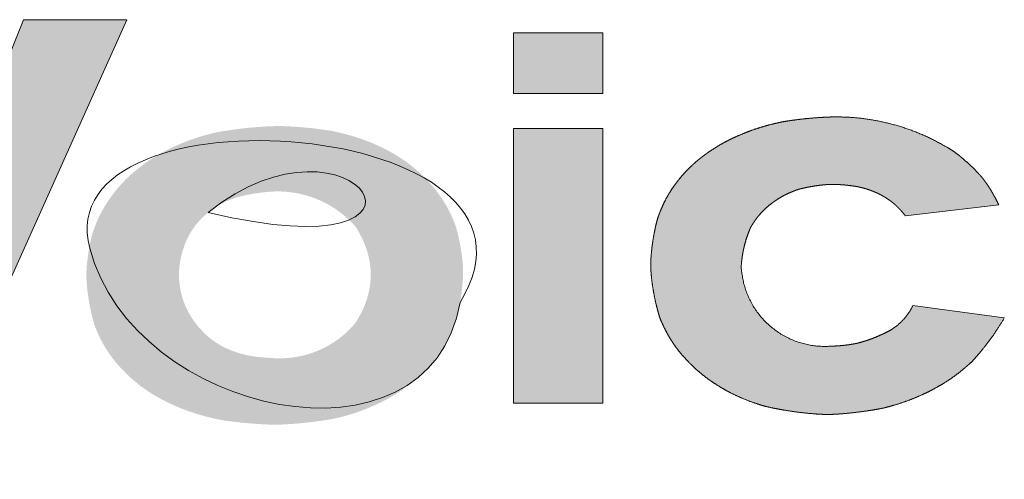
# Model space of a CAD drawing. Header units: millimetres. Extents: x 0 to 594, y 0 to 420.
# Tile 17 of 48: x 468.25 to 473.74, y 23.38 to 25.94. Entities that reach past the tile are written whole.
import ezdxf

# ---------------------------------------------------------------- set-up
doc = ezdxf.new("R2010")
doc.units = ezdxf.units.MM

# ---------------------------------------------------------------- blocks, each defined once
blk = doc.blocks.new('EV Logo')
at = {"linetype": 'Continuous'}
for points in [[(22.1504, 2.1379), (22.7904, 2.1379), (23.7502, 4.2758), (23.1747, 4.2758), (22.5296, 2.6707), (21.8938, 4.2758), (21.3035, 4.2758)], [(25.9066, 3.864), (26.4036, 3.864), (26.4036, 4.2028), (25.9066, 4.2028)], [(26.4036, 3.67), (25.9066, 3.67), (25.9066, 2.1379), (26.4036, 2.1379)]]:
    blk.add_hatch(color=7, dxfattribs=at).paths.add_polyline_path(points, flags=0)
h = blk.add_hatch(color=7, dxfattribs=at)
edge = h.paths.add_edge_path(flags=0)
edge.add_spline(control_points=[(28.1321, 2.6829), (28.1098, 2.6364), (28.0771, 2.5964), (28.036, 2.5652), (28.0314, 2.5618), (28.0222, 2.5552), (28.008, 2.5455), (27.9844, 2.5331), (27.9654, 2.524), (27.9513, 2.5178), (27.9233, 2.5052), (27.8945, 2.4942), (27.8653, 2.4848), (27.8565, 2.482), (27.839, 2.4766), (27.8121, 2.47), (27.7939, 2.4669), (27.7849, 2.4655), (27.7606, 2.4618), (27.7363, 2.4592), (27.7118, 2.4576), (27.7036, 2.4571), (27.6873, 2.4562), (27.6627, 2.455), (27.6463, 2.4546), (27.6381, 2.4547), (27.3943, 2.4558), (27.2113, 2.6169), (27.1794, 2.8586), (27.1786, 2.8643), (27.1773, 2.8756), (27.1742, 2.8928), (27.1754, 2.9098), (27.177, 2.9268), (27.179, 2.9438), (27.1806, 2.955), (27.1815, 2.9606), (27.1868, 2.9943), (27.1948, 3.0274), (27.2053, 3.0599), (27.2071, 3.0653), (27.2107, 3.076), (27.2166, 3.092), (27.2228, 3.1078), (27.2295, 3.1232), (27.2392, 3.1371), (27.2453, 3.1465), (27.2484, 3.1511), (27.2671, 3.1789), (27.2891, 3.2042), (27.314, 3.2267), (27.3216, 3.2336), (27.3372, 3.2467), (27.362, 3.2648), (27.3791, 3.276), (27.3878, 3.2813), (27.4115, 3.2959), (27.4364, 3.3082), (27.4623, 3.3184), (27.4666, 3.3201), (27.4752, 3.3234), (27.4882, 3.3285), (27.5118, 3.3346), (27.5311, 3.339), (27.5459, 3.342), (27.5756, 3.3479), (27.6055, 3.3523), (27.6357, 3.3552), (27.6443, 3.356), (27.6617, 3.3574), (27.6879, 3.3583), (27.7052, 3.3575), (27.7139, 3.3571), (27.7359, 3.3559), (27.7578, 3.354), (27.7797, 3.3513), (27.7906, 3.35), (27.8044, 3.3481), (27.8211, 3.3455), (27.8297, 3.3435), (27.8355, 3.3422), (27.8384, 3.3416), (27.8556, 3.3376), (27.8726, 3.3326), (27.8893, 3.3268), (27.8944, 3.325), (27.9044, 3.3214), (27.9193, 3.3154), (27.929, 3.311), (27.9339, 3.3088), (27.9469, 3.3027), (27.9596, 3.296), (27.9719, 3.2887), (27.9759, 3.2863), (27.9838, 3.2815), (27.9954, 3.2738), (28.0029, 3.2685), (28.0066, 3.2657), (28.0174, 3.2578), (28.0277, 3.2492), (28.0376, 3.2402), (28.0392, 3.2387), (28.0425, 3.2356), (28.0473, 3.231), (28.0538, 3.2243), (28.0585, 3.2192), (28.0618, 3.2156), (28.0715, 3.2049), (28.0808, 3.1939), (28.0898, 3.1825)], knot_values=[0, 0, 0, 0, 0.06208, 0.06208, 0.06208, 0.069036, 0.075992, 0.082948, 0.10177, 0.10177, 0.10177, 0.139402, 0.139402, 0.139402, 0.150661, 0.161919, 0.173177, 0.173177, 0.173177, 0.203181, 0.203181, 0.203181, 0.213218, 0.223255, 0.233292, 0.233292, 0.233292, 0.482906, 0.482906, 0.482906, 0.489905, 0.496904, 0.503902, 0.510856, 0.517811, 0.524765, 0.524765, 0.524765, 0.566458, 0.566458, 0.566458, 0.573412, 0.580367, 0.587321, 0.59415, 0.600979, 0.607808, 0.607808, 0.607808, 0.648708, 0.648708, 0.648708, 0.661197, 0.673686, 0.686175, 0.686175, 0.686175, 0.720161, 0.720161, 0.720161, 0.725831, 0.731501, 0.737171, 0.755702, 0.755702, 0.755702, 0.792752, 0.792752, 0.792752, 0.803406, 0.81406, 0.824715, 0.824715, 0.824715, 0.851665, 0.851665, 0.851665, 0.865142, 0.868754, 0.872367, 0.875979, 0.875979, 0.875979, 0.897645, 0.897645, 0.897645, 0.904185, 0.910725, 0.917265, 0.917265, 0.917265, 0.934839, 0.934839, 0.934839, 0.9405, 0.946161, 0.951822, 0.951822, 0.951822, 0.968213, 0.968213, 0.968213, 0.970946, 0.973679, 0.976411, 0.982309, 0.982309, 0.982309, 1, 1, 1, 1], weights=[1, 0.981261, 0.981261, 1, 1, 1, 1, 1, 1, 1, 0.999042, 0.999042, 1, 1, 1, 1, 1, 1, 0.999394, 0.999394, 1, 1, 1, 1, 1, 1, 0.83569, 0.83569, 1, 1, 1, 1, 1, 1, 1, 1, 1, 0.997971, 0.997971, 1, 1, 1, 1, 1, 1, 1, 1, 1, 0.995074, 0.995074, 1, 1, 1, 1, 1, 1, 0.997454, 0.997454, 1, 1, 1, 1, 1, 1, 1, 0.999127, 0.999127, 1, 1, 1, 1, 1, 1, 0.999647, 0.999647, 1, 1, 1, 1, 1, 1, 1, 0.999032, 0.999032, 1, 1, 1, 1, 1, 1, 0.999202, 0.999202, 1, 1, 1, 1, 1, 1, 0.999047, 0.999047, 1, 1, 1, 1, 1, 1, 1, 0.999637, 0.999637, 1], degree=3, periodic=0)
edge.add_line((28.0898, 3.1825), (28.6107, 3.243))
edge.add_spline(control_points=[(28.6107, 3.243), (28.6012, 3.2621), (28.5913, 3.2811), (28.581, 3.2997), (28.5775, 3.306), (28.5726, 3.3146), (28.5663, 3.3256), (28.5619, 3.3327), (28.5589, 3.3374), (28.5574, 3.3397), (28.5485, 3.3538), (28.5389, 3.3676), (28.5288, 3.3809), (28.5271, 3.3831), (28.5237, 3.3875), (28.5188, 3.3943), (28.5096, 3.4047), (28.5021, 3.4129), (28.4964, 3.4191), (28.467, 3.4506), (28.4357, 3.4802), (28.4027, 3.5078), (28.3939, 3.5152), (28.3762, 3.5295), (28.348, 3.5492), (28.3285, 3.561), (28.3186, 3.5668), (28.1431, 3.6699), (27.9477, 3.7266), (27.7442, 3.7332), (27.7372, 3.7335), (27.7231, 3.7338), (27.702, 3.7342), (27.6669, 3.7334), (27.6388, 3.7321), (27.6178, 3.7308), (27.5757, 3.7282), (27.5337, 3.7244), (27.4918, 3.7192), (27.4709, 3.7166), (27.4427, 3.7127), (27.4073, 3.7071), (27.3856, 3.7023), (27.3711, 3.6991), (27.3639, 3.6974), (27.3207, 3.6874), (27.2781, 3.6749), (27.2363, 3.66), (27.2224, 3.6551), (27.1947, 3.6446), (27.1537, 3.6275), (27.1269, 3.615), (27.1136, 3.6085), (27.0738, 3.5888), (27.0354, 3.5664), (26.9987, 3.5414), (26.9925, 3.5372), (26.9804, 3.5287), (26.9625, 3.5156), (26.9461, 3.503), (26.9313, 3.4911), (26.9181, 3.4796), (26.9094, 3.4718), (26.9052, 3.4678), (26.8794, 3.4442), (26.8554, 3.4187), (26.8331, 3.3917), (26.8256, 3.3825), (26.8108, 3.3637), (26.79, 3.3344), (26.7772, 3.3142), (26.7711, 3.304), (26.7523, 3.2724), (26.7361, 3.2394), (26.7227, 3.2051), (26.7205, 3.1994), (26.7162, 3.1879), (26.7095, 3.1707), (26.7011, 3.1388), (26.6952, 3.1126), (26.6912, 3.0922), (26.6832, 3.0515), (26.6773, 3.0104), (26.6736, 2.969), (26.6723, 2.9543), (26.6702, 2.9249), (26.671, 2.8804), (26.6736, 2.8511), (26.6752, 2.8364), (26.6803, 2.7896), (26.6882, 2.7431), (26.6988, 2.6972), (26.7006, 2.6895), (26.7043, 2.6743), (26.7103, 2.6515), (26.7165, 2.6294), (26.723, 2.6081), (26.7323, 2.5885), (26.7382, 2.5753), (26.7412, 2.5688), (26.7594, 2.5294), (26.7811, 2.492), (26.8063, 2.4567), (26.8146, 2.445), (26.832, 2.4222), (26.8602, 2.3895), (26.8801, 2.3688), (26.8902, 2.3586), (26.9206, 2.3283), (26.9532, 2.3004), (26.9878, 2.2749), (26.9881, 2.2747), (26.9884, 2.2745), (27.0014, 2.265), (27.0274, 2.2471), (27.0678, 2.2221), (27.0954, 2.2067), (27.1094, 2.1994), (27.156, 2.175), (27.2044, 2.1543), (27.2544, 2.1377), (27.2627, 2.1349), (27.2794, 2.1296), (27.3045, 2.1214), (27.3484, 2.1116), (27.384, 2.1047), (27.4111, 2.1001), (27.4652, 2.0908), (27.5197, 2.0839), (27.5745, 2.0794), (27.5917, 2.0779), (27.6261, 2.0755), (27.6782, 2.0751), (27.7126, 2.0773), (27.7298, 2.0787), (27.7785, 2.0824), (27.827, 2.0879), (27.8753, 2.0951), (27.8995, 2.0987), (27.9325, 2.1042), (27.9743, 2.1122), (28.0005, 2.1197), (28.018, 2.1246), (28.0267, 2.1271), (28.079, 2.1423), (28.1301, 2.1612), (28.1796, 2.1838), (28.1947, 2.1907), (28.2246, 2.2051), (28.2686, 2.2284), (28.2973, 2.2452), (28.3113, 2.254), (28.3496, 2.2779), (28.386, 2.3046), (28.4203, 2.334), (28.426, 2.3389), (28.4373, 2.3488), (28.4546, 2.3634), (28.4812, 2.3922), (28.5019, 2.4162), (28.5172, 2.4349), (28.5631, 2.4911), (28.6045, 2.5507), (28.6411, 2.6133)], knot_values=[0, 0, 0, 0, 0.012341, 0.012341, 0.012341, 0.016455, 0.018064, 0.019673, 0.021282, 0.021282, 0.021282, 0.030936, 0.030936, 0.030936, 0.032545, 0.034154, 0.035763, 0.040591, 0.040591, 0.040591, 0.065465, 0.065465, 0.065465, 0.07206, 0.078654, 0.085249, 0.085249, 0.085249, 0.200459, 0.200459, 0.200459, 0.204524, 0.208589, 0.212654, 0.22484, 0.22484, 0.22484, 0.249207, 0.249207, 0.249207, 0.261392, 0.265665, 0.269938, 0.27421, 0.27421, 0.27421, 0.299835, 0.299835, 0.299835, 0.308381, 0.316928, 0.325474, 0.325474, 0.325474, 0.35112, 0.35112, 0.35112, 0.355397, 0.359674, 0.363951, 0.367318, 0.370685, 0.374052, 0.374052, 0.374052, 0.394241, 0.394241, 0.394241, 0.401141, 0.408042, 0.414942, 0.414942, 0.414942, 0.436152, 0.436152, 0.436152, 0.43969, 0.443228, 0.446766, 0.458762, 0.458762, 0.458762, 0.482745, 0.482745, 0.482745, 0.491259, 0.499774, 0.508288, 0.508288, 0.508288, 0.5355, 0.5355, 0.5355, 0.540037, 0.544574, 0.549111, 0.553276, 0.557441, 0.561606, 0.561606, 0.561606, 0.586569, 0.586569, 0.586569, 0.594858, 0.603147, 0.611437, 0.611437, 0.611437, 0.636208, 0.636208, 0.636208, 0.63641, 0.63641, 0.645534, 0.654658, 0.663781, 0.663781, 0.663781, 0.694149, 0.694149, 0.694149, 0.699215, 0.70428, 0.709345, 0.725219, 0.725219, 0.725219, 0.75696, 0.75696, 0.75696, 0.766936, 0.776912, 0.786888, 0.786888, 0.786888, 0.8151, 0.8151, 0.8151, 0.829209, 0.83445, 0.839691, 0.844933, 0.844933, 0.844933, 0.87636, 0.87636, 0.87636, 0.885941, 0.895522, 0.905103, 0.905103, 0.905103, 0.931147, 0.931147, 0.931147, 0.935491, 0.939834, 0.944178, 0.958143, 0.958143, 0.958143, 1, 1, 1, 1], weights=[1, 0.999832, 0.999832, 1, 1, 1, 1, 1, 1, 1, 0.999442, 0.999442, 1, 1, 1, 1, 1, 1, 1, 0.998722, 0.998722, 1, 1, 1, 1, 1, 1, 0.979411, 0.979411, 1, 1, 1, 1, 1, 1, 1, 0.999685, 0.999685, 1, 1, 1, 1, 1, 1, 1, 0.998891, 0.998891, 1, 1, 1, 1, 1, 1, 0.99839, 0.99839, 1, 1, 1, 1, 1, 1, 1, 1, 1, 0.998394, 0.998394, 1, 1, 1, 1, 1, 1, 0.997692, 0.997692, 1, 1, 1, 1, 1, 1, 1, 0.999069, 0.999069, 1, 1, 1, 1, 1, 1, 0.998825, 0.998825, 1, 1, 1, 1, 1, 1, 1, 1, 1, 0.997093, 0.997093, 1, 1, 1, 1, 1, 1, 0.998124, 0.998124, 1, 1, 1, 1, 1, 1, 1, 1, 0.997839, 0.997839, 1, 1, 1, 1, 1, 1, 1, 0.999375, 0.999375, 1, 1, 1, 1, 1, 1, 0.999583, 0.999583, 1, 1, 1, 1, 1, 1, 1, 0.998248, 0.998248, 1, 1, 1, 1, 1, 1, 0.998093, 0.998093, 1, 1, 1, 1, 1, 1, 1, 0.997956, 0.997956, 1], degree=3, periodic=0)
edge.add_line((28.6411, 2.6133), (28.1321, 2.6829))
h = blk.add_hatch(color=7, dxfattribs=at)
edge = h.paths.add_edge_path(flags=0)
edge.add_spline(control_points=[(25.608, 2.7), (25.6146, 2.7378), (25.6195, 2.7759), (25.6226, 2.8142), (25.6237, 2.8272), (25.6254, 2.8531), (25.6251, 2.8924), (25.6228, 2.9183), (25.6215, 2.9313), (25.6174, 2.9709), (25.6112, 3.0102), (25.6029, 3.0492), (25.6016, 3.0557), (25.5987, 3.0686), (25.594, 3.088), (25.5907, 3.1008), (25.5889, 3.1073), (25.5872, 3.1137), (25.5837, 3.1264), (25.576, 3.1449), (25.5711, 3.1572), (25.5685, 3.1633), (25.5533, 3.2001), (25.5348, 3.2354), (25.5132, 3.2689), (25.5127, 3.2697), (25.5116, 3.2714), (25.51, 3.2739), (25.5089, 3.2755), (25.5084, 3.2764), (25.5013, 3.2868), (25.4868, 3.3075), (25.4635, 3.3375), (25.4471, 3.3567), (25.4386, 3.366), (25.4106, 3.3973), (25.3802, 3.4263), (25.3476, 3.4529), (25.3422, 3.4573), (25.3312, 3.466), (25.3145, 3.4787), (25.3031, 3.4868), (25.2973, 3.4908), (25.2923, 3.4942), (25.2823, 3.5009), (25.267, 3.5108), (25.2568, 3.5172), (25.2516, 3.5203), (25.2206, 3.5391), (25.1886, 3.5562), (25.1556, 3.5715), (25.144, 3.5769), (25.1206, 3.5872), (25.0848, 3.6014), (25.0607, 3.61), (25.0486, 3.6142), (25.0102, 3.6273), (24.9711, 3.6383), (24.9315, 3.6473), (24.9249, 3.6488), (24.9117, 3.6516), (24.8919, 3.656), (24.8785, 3.6581), (24.8718, 3.6591), (24.8642, 3.6602), (24.849, 3.6624), (24.8262, 3.6655), (24.8109, 3.6674), (24.8033, 3.6683), (24.7575, 3.6738), (24.7116, 3.6778), (24.6656, 3.6804), (24.6489, 3.6814), (24.6155, 3.6829), (24.5651, 3.6825), (24.5317, 3.6809), (24.515, 3.6799), (24.4607, 3.6766), (24.4065, 3.6713), (24.3525, 3.664), (24.3435, 3.6628), (24.3256, 3.6603), (24.2986, 3.6562), (24.2807, 3.6532), (24.2718, 3.6517), (24.2637, 3.6503), (24.2474, 3.6474), (24.2234, 3.6412), (24.2073, 3.6371), (24.1994, 3.635), (24.1514, 3.6223), (24.1044, 3.6064), (24.0585, 3.5875), (24.0439, 3.5815), (24.0149, 3.5688), (23.972, 3.5481), (23.9442, 3.533), (23.9304, 3.5251), (23.891, 3.5024), (23.8533, 3.4769), (23.8175, 3.4487), (23.8115, 3.444), (23.7998, 3.4345), (23.7824, 3.4198), (23.7711, 3.4097), (23.7655, 3.4045), (23.7613, 3.4007), (23.753, 3.393), (23.741, 3.3809), (23.7331, 3.3727), (23.7292, 3.3686), (23.7058, 3.3439), (23.6841, 3.3176), (23.6641, 3.2901), (23.6574, 3.2809), (23.6445, 3.2622), (23.6262, 3.2334), (23.615, 3.2136), (23.6097, 3.2036), (23.5935, 3.1735), (23.5798, 3.1423), (23.5684, 3.1101), (23.5665, 3.1047), (23.5628, 3.094), (23.5571, 3.0779), (23.5545, 3.0668), (23.5532, 3.0613), (23.5518, 3.0554), (23.5492, 3.0437), (23.5456, 3.0261), (23.5434, 3.0143), (23.5423, 3.0084), (23.5359, 2.973), (23.5311, 2.9373), (23.5279, 2.9015), (23.5268, 2.8881), (23.5249, 2.8614), (23.5258, 2.8209), (23.5282, 2.7943), (23.5296, 2.7809), (23.5343, 2.7366), (23.5415, 2.6926), (23.5512, 2.6491), (23.5528, 2.6418), (23.5562, 2.6273), (23.5617, 2.6057), (23.5656, 2.5914), (23.5676, 2.5842), (23.5695, 2.5775), (23.5735, 2.5639), (23.5822, 2.5446), (23.5878, 2.5316), (23.5906, 2.5252), (23.6078, 2.4865), (23.6286, 2.4496), (23.6527, 2.4148), (23.6608, 2.4031), (23.6777, 2.3802), (23.7053, 2.3473), (23.7247, 2.3264), (23.7347, 2.3162), (23.765, 2.2851), (23.7977, 2.2565), (23.8325, 2.2306), (23.8432, 2.2226), (23.865, 2.2072), (23.8989, 2.1857), (23.922, 2.1724), (23.9336, 2.1659), (23.9658, 2.1482), (23.9988, 2.1321), (24.0326, 2.1179), (24.0444, 2.1129), (24.0681, 2.1034), (24.1042, 2.0904), (24.1285, 2.0824), (24.1407, 2.0786), (24.179, 2.0668), (24.2177, 2.0568), (24.257, 2.0488), (24.2635, 2.0475), (24.2766, 2.0449), (24.2962, 2.0409), (24.3094, 2.0391), (24.316, 2.0383), (24.3233, 2.0373), (24.3378, 2.0355), (24.3596, 2.033), (24.3741, 2.0314), (24.3814, 2.0306), (24.425, 2.0261), (24.4687, 2.0227), (24.5125, 2.0204), (24.5284, 2.0196), (24.5603, 2.0182), (24.6082, 2.0187), (24.64, 2.0204), (24.6559, 2.0214), (24.7076, 2.0248), (24.7592, 2.0299), (24.8105, 2.0368), (24.8191, 2.038), (24.8362, 2.0404), (24.8618, 2.0443), (24.8788, 2.0472), (24.8873, 2.0486), (24.8952, 2.05), (24.911, 2.0528), (24.9344, 2.0587), (24.9499, 2.0627), (24.9577, 2.0647), (25.0043, 2.077), (25.0499, 2.0923), (25.0945, 2.1105), (25.1089, 2.1164), (25.1373, 2.1287), (25.1794, 2.1489), (25.2067, 2.1637), (25.2201, 2.1714), (25.2592, 2.1938), (25.2965, 2.219), (25.3318, 2.2469), (25.3377, 2.2515), (25.3493, 2.261), (25.3664, 2.2756), (25.3776, 2.2856), (25.3831, 2.2906), (25.3873, 2.2945), (25.3957, 2.3023), (25.4078, 2.3146), (25.4157, 2.3228), (25.4196, 2.327), (25.4431, 2.3521), (25.4649, 2.3787), (25.4849, 2.4067), (25.4916, 2.4161), (25.5047, 2.4353), (25.5231, 2.465), (25.5343, 2.4853), (25.5397, 2.4956), (25.556, 2.5269), (25.57, 2.5594), (25.5814, 2.5928), (25.5834, 2.5984), (25.587, 2.6095), (25.5928, 2.6263), (25.5954, 2.6378), (25.5967, 2.6435), (25.5981, 2.6497), (25.6008, 2.6623), (25.6045, 2.6811), (25.6069, 2.6937), (25.608, 2.7)], knot_values=[0, 0, 0, 0, 0.019169, 0.019169, 0.019169, 0.025664, 0.032158, 0.038653, 0.038653, 0.038653, 0.058527, 0.058527, 0.058527, 0.061841, 0.065155, 0.068468, 0.068468, 0.068468, 0.071778, 0.075088, 0.078397, 0.078397, 0.078397, 0.098235, 0.098235, 0.098235, 0.09873, 0.099225, 0.09972, 0.09972, 0.09972, 0.106024, 0.112329, 0.118633, 0.118633, 0.118633, 0.139577, 0.139577, 0.139577, 0.14307, 0.146563, 0.150056, 0.150056, 0.150056, 0.153074, 0.156093, 0.159111, 0.159111, 0.159111, 0.177215, 0.177215, 0.177215, 0.183608, 0.190002, 0.196395, 0.196395, 0.196395, 0.21665, 0.21665, 0.21665, 0.220027, 0.223404, 0.226781, 0.226781, 0.226781, 0.230617, 0.234452, 0.238288, 0.238288, 0.238288, 0.261297, 0.261297, 0.261297, 0.269655, 0.278013, 0.28637, 0.28637, 0.28637, 0.313544, 0.313544, 0.313544, 0.318074, 0.322604, 0.327134, 0.327134, 0.327134, 0.331258, 0.335383, 0.339508, 0.339508, 0.339508, 0.364245, 0.364245, 0.364245, 0.372152, 0.380058, 0.387965, 0.387965, 0.387965, 0.410663, 0.410663, 0.410663, 0.414448, 0.418234, 0.422019, 0.422019, 0.422019, 0.424852, 0.427685, 0.430518, 0.430518, 0.430518, 0.447505, 0.447505, 0.447505, 0.453173, 0.458841, 0.464509, 0.464509, 0.464509, 0.481525, 0.481525, 0.481525, 0.484363, 0.487201, 0.490039, 0.490039, 0.490039, 0.493034, 0.496028, 0.499023, 0.499023, 0.499023, 0.516984, 0.516984, 0.516984, 0.523671, 0.530359, 0.537046, 0.537046, 0.537046, 0.559293, 0.559293, 0.559293, 0.563002, 0.566712, 0.570421, 0.570421, 0.570421, 0.573937, 0.577453, 0.580969, 0.580969, 0.580969, 0.602043, 0.602043, 0.602043, 0.609162, 0.616281, 0.6234, 0.6234, 0.6234, 0.645037, 0.645037, 0.645037, 0.651696, 0.658356, 0.665015, 0.665015, 0.665015, 0.683332, 0.683332, 0.683332, 0.689714, 0.696096, 0.702477, 0.702477, 0.702477, 0.722447, 0.722447, 0.722447, 0.725777, 0.729106, 0.732436, 0.732436, 0.732436, 0.736086, 0.739736, 0.743387, 0.743387, 0.743387, 0.765287, 0.765287, 0.765287, 0.773241, 0.781196, 0.78915, 0.78915, 0.78915, 0.815013, 0.815013, 0.815013, 0.819324, 0.823636, 0.827947, 0.827947, 0.827947, 0.831952, 0.835958, 0.839963, 0.839963, 0.839963, 0.863983, 0.863983, 0.863983, 0.871727, 0.879471, 0.887216, 0.887216, 0.887216, 0.909655, 0.909655, 0.909655, 0.913397, 0.91714, 0.920882, 0.920882, 0.920882, 0.923741, 0.9266, 0.929459, 0.929459, 0.929459, 0.946602, 0.946602, 0.946602, 0.952396, 0.95819, 0.963983, 0.963983, 0.963983, 0.981599, 0.981599, 0.981599, 0.984537, 0.987475, 0.990413, 0.990413, 0.990413, 0.993609, 0.996804, 1, 1, 1, 1], weights=[1, 0.9993, 0.9993, 1, 1, 1, 1, 1, 1, 0.999046, 0.999046, 1, 1, 1, 1, 1, 1, 1, 1, 1, 1, 1, 0.99738, 0.99738, 1, 1, 1, 1, 1, 1, 1, 1, 1, 1, 1, 0.997985, 0.997985, 1, 1, 1, 1, 1, 1, 1, 1, 1, 1, 1, 0.998956, 0.998956, 1, 1, 1, 1, 1, 1, 0.999049, 0.999049, 1, 1, 1, 1, 1, 1, 1, 1, 1, 1, 1, 0.999688, 0.999688, 1, 1, 1, 1, 1, 1, 0.99956, 0.99956, 1, 1, 1, 1, 1, 1, 1, 1, 1, 1, 1, 0.998556, 0.998556, 1, 1, 1, 1, 1, 1, 0.998229, 0.998229, 1, 1, 1, 1, 1, 1, 1, 1, 1, 1, 1, 0.998578, 0.998578, 1, 1, 1, 1, 1, 1, 0.998079, 0.998079, 1, 1, 1, 1, 1, 1, 1, 1, 1, 1, 1, 0.999286, 0.999286, 1, 1, 1, 1, 1, 1, 0.998926, 0.998926, 1, 1, 1, 1, 1, 1, 1, 1, 1, 1, 1, 0.997098, 0.997098, 1, 1, 1, 1, 1, 1, 0.997936, 0.997936, 1, 1, 1, 1, 1, 1, 0.999056, 0.999056, 1, 1, 1, 1, 1, 1, 0.999177, 0.999177, 1, 1, 1, 1, 1, 1, 1, 1, 1, 1, 1, 0.99978, 0.99978, 1, 1, 1, 1, 1, 1, 0.999588, 0.999588, 1, 1, 1, 1, 1, 1, 1, 1, 1, 1, 1, 0.998574, 0.998574, 1, 1, 1, 1, 1, 1, 0.998172, 0.998172, 1, 1, 1, 1, 1, 1, 1, 1, 1, 1, 1, 0.998512, 0.998512, 1, 1, 1, 1, 1, 1, 0.998097, 0.998097, 1, 1, 1, 1, 1, 1, 1, 1, 1, 1, 1], degree=3, periodic=0)
edge = h.paths.add_edge_path(flags=0)
edge.add_spline(control_points=[(24.2042, 3.2013), (24.2104, 3.2064), (24.2232, 3.2161), (24.2433, 3.2297), (24.257, 3.238), (24.264, 3.242), (24.2863, 3.2547), (24.3095, 3.2657), (24.3335, 3.2747), (24.3374, 3.2763), (24.3455, 3.2792), (24.3575, 3.2836), (24.3658, 3.2858), (24.3699, 3.2869), (24.3747, 3.2882), (24.3844, 3.2906), (24.399, 3.2941), (24.4088, 3.2963), (24.4136, 3.2973), (24.443, 3.3036), (24.4725, 3.3086), (24.5023, 3.3123), (24.5122, 3.3135), (24.5321, 3.3156), (24.5621, 3.318), (24.5821, 3.3185), (24.5921, 3.3185), (24.709, 3.3185), (24.8206, 3.284), (24.9172, 3.2181), (24.9291, 3.21), (24.9523, 3.1928), (24.9853, 3.1643), (25.0057, 3.1439), (25.0155, 3.1333), (25.021, 3.1274), (25.0316, 3.1153), (25.0426, 3.0933), (25.0505, 3.0793), (25.0543, 3.0722), (25.0771, 3.0294), (25.0932, 2.9836), (25.1022, 2.936), (25.1037, 2.9281), (25.1063, 2.9122), (25.109, 2.8882), (25.1099, 2.8721), (25.1102, 2.8641), (25.1105, 2.8554), (25.1106, 2.8379), (25.1081, 2.8118), (25.1059, 2.7945), (25.1045, 2.7859), (25.0964, 2.734), (25.0798, 2.6842), (25.0551, 2.6377), (25.0511, 2.63), (25.0425, 2.6149), (25.0299, 2.5916), (25.0186, 2.5783), (25.0128, 2.5718), (25.0041, 2.562), (24.986, 2.543), (24.9566, 2.5164), (24.936, 2.5002), (24.9253, 2.4925), (24.8383, 2.4293), (24.7368, 2.3937), (24.6294, 2.3888), (24.6212, 2.3885), (24.6048, 2.3881), (24.5803, 2.3887), (24.5639, 2.3894), (24.5557, 2.3898), (24.5312, 2.3911), (24.5068, 2.3932), (24.4824, 2.396), (24.4783, 2.3965), (24.4702, 2.3975), (24.458, 2.3991), (24.4499, 2.4003), (24.4459, 2.4009), (24.4425, 2.4014), (24.4356, 2.4024), (24.4255, 2.4047), (24.4187, 2.4061), (24.4153, 2.4069), (24.3951, 2.4115), (24.3751, 2.4172), (24.3555, 2.424), (24.3495, 2.4261), (24.3375, 2.4305), (24.3197, 2.4376), (24.308, 2.4429), (24.3023, 2.4456), (24.2864, 2.4532), (24.271, 2.4616), (24.2561, 2.4709), (24.2514, 2.4738), (24.2422, 2.4798), (24.2287, 2.4893), (24.22, 2.4959), (24.2157, 2.4994), (24.2037, 2.509), (24.1922, 2.5193), (24.1814, 2.5302), (24.1778, 2.5339), (24.1707, 2.5413), (24.1602, 2.5527), (24.1534, 2.5603), (24.15, 2.5642), (24.0548, 2.6739), (24.0201, 2.815), (24.0537, 2.9564), (24.0556, 2.9647), (24.06, 2.9811), (24.0676, 3.0055), (24.0733, 3.0215), (24.0765, 3.0294), (24.0858, 3.0531), (24.0974, 3.0758), (24.111, 3.0973), (24.1153, 3.1041), (24.1243, 3.1174), (24.1389, 3.1366), (24.1493, 3.1487), (24.1547, 3.1547), (24.17, 3.1715), (24.1865, 3.1871), (24.2042, 3.2013)], knot_values=[0, 0, 0, 0, 0.007677, 0.015354, 0.023031, 0.023031, 0.023031, 0.04746, 0.04746, 0.04746, 0.051534, 0.055609, 0.059683, 0.059683, 0.059683, 0.064454, 0.069225, 0.073995, 0.073995, 0.073995, 0.102612, 0.102612, 0.102612, 0.112158, 0.121703, 0.131249, 0.131249, 0.131249, 0.239529, 0.239529, 0.239529, 0.253306, 0.267083, 0.28086, 0.28086, 0.28086, 0.288539, 0.296218, 0.303897, 0.303897, 0.303897, 0.349838, 0.349838, 0.349838, 0.357516, 0.365195, 0.372874, 0.372874, 0.372874, 0.381186, 0.389498, 0.39781, 0.39781, 0.39781, 0.447512, 0.447512, 0.447512, 0.455824, 0.464136, 0.472448, 0.472448, 0.472448, 0.484975, 0.497501, 0.510028, 0.510028, 0.510028, 0.609824, 0.609824, 0.609824, 0.617638, 0.625453, 0.633268, 0.633268, 0.633268, 0.656696, 0.656696, 0.656696, 0.660601, 0.664506, 0.668412, 0.668412, 0.668412, 0.671714, 0.675017, 0.678319, 0.678319, 0.678319, 0.698127, 0.698127, 0.698127, 0.704222, 0.710317, 0.716411, 0.716411, 0.716411, 0.733171, 0.733171, 0.733171, 0.738412, 0.743652, 0.748892, 0.748892, 0.748892, 0.763577, 0.763577, 0.763577, 0.768481, 0.773385, 0.778289, 0.778289, 0.778289, 0.90683, 0.90683, 0.90683, 0.914936, 0.923042, 0.931148, 0.931148, 0.931148, 0.955415, 0.955415, 0.955415, 0.963065, 0.970715, 0.978366, 0.978366, 0.978366, 1, 1, 1, 1], weights=[1, 1, 1, 1, 1, 1, 0.997917, 0.997917, 1, 1, 1, 1, 1, 1, 1, 1, 1, 1, 1, 0.99934, 0.99934, 1, 1, 1, 1, 1, 1, 0.970345, 0.970345, 1, 1, 1, 1, 1, 1, 1, 1, 1, 1, 1, 0.992325, 0.992325, 1, 1, 1, 1, 1, 1, 1, 1, 1, 1, 1, 0.990851, 0.990851, 1, 1, 1, 1, 1, 1, 1, 1, 1, 1, 1, 0.971927, 0.971927, 1, 1, 1, 1, 1, 1, 0.999672, 0.999672, 1, 1, 1, 1, 1, 1, 1, 1, 1, 1, 1, 0.998969, 0.998969, 1, 1, 1, 1, 1, 1, 0.998929, 0.998929, 1, 1, 1, 1, 1, 1, 0.998895, 0.998895, 1, 1, 1, 1, 1, 1, 0.926516, 0.926516, 1, 1, 1, 1, 1, 1, 0.997075, 0.997075, 1, 1, 1, 1, 1, 1, 0.997949, 0.997949, 1], degree=3, periodic=0)
at = {"color": 7, "linetype": 'Continuous', "lineweight": 18}
for p, q in [((22.5296, 2.6707), (23.1747, 4.2758)), ((23.7502, 4.2758), (22.7904, 2.1379)), ((23.7502, 4.2758), (23.1747, 4.2758)), ((25.9066, 4.2028), (25.9066, 3.864)), ((26.4036, 4.2028), (25.9066, 4.2028)), ((26.4036, 3.864), (26.4036, 4.2028)), ((25.9066, 3.864), (26.4036, 3.864)), ((26.4036, 3.67), (25.9066, 3.67)), ((25.9066, 3.67), (25.9066, 2.1379)), ((26.4036, 2.1379), (26.4036, 3.67)), ((28.0898, 3.1825), (28.6107, 3.243)), ((28.1321, 2.6829), (28.6411, 2.6133)), ((25.9066, 2.1379), (26.4036, 2.1379))]:
    blk.add_line(p, q, dxfattribs=at)
blk.add_open_spline([(25.608, 2.7), (26.249, 3.7362), (23.3011, 3.9364), (23.7866, 2.0695), (25.435, 1.7138), (25.608, 2.7)], degree=3, knots=[0, 0, 0, 0, 0.5, 0.5, 1, 1, 1, 1], dxfattribs=at)
blk.add_open_spline([(24.2042, 3.2013), (25.681, 2.8463), (25.0198, 3.8585), (24.2042, 3.2013)], degree=3, dxfattribs=at)
for points, weights, knots in [([(28.6107, 3.243), (28.6012, 3.2621), (28.5913, 3.2811), (28.581, 3.2997), (28.5775, 3.306), (28.5726, 3.3146), (28.5663, 3.3256), (28.5619, 3.3327), (28.5589, 3.3374), (28.5574, 3.3397), (28.5485, 3.3538), (28.5389, 3.3676), (28.5288, 3.3809), (28.5271, 3.3831), (28.5237, 3.3875), (28.5188, 3.3943), (28.5096, 3.4047), (28.5021, 3.4129), (28.4964, 3.4191), (28.467, 3.4506), (28.4357, 3.4802), (28.4027, 3.5078), (28.3939, 3.5152), (28.3762, 3.5295), (28.348, 3.5492), (28.3285, 3.561), (28.3186, 3.5668), (28.1431, 3.6699), (27.9477, 3.7266), (27.7442, 3.7332), (27.7372, 3.7335), (27.7231, 3.7338), (27.702, 3.7342), (27.6669, 3.7334), (27.6388, 3.7321), (27.6178, 3.7308), (27.5757, 3.7282), (27.5337, 3.7244), (27.4918, 3.7192), (27.4709, 3.7166), (27.4427, 3.7127), (27.4073, 3.7071), (27.3856, 3.7023), (27.3711, 3.6991), (27.3639, 3.6974), (27.3207, 3.6874), (27.2781, 3.6749), (27.2363, 3.66), (27.2224, 3.6551), (27.1947, 3.6446), (27.1537, 3.6275), (27.1269, 3.615), (27.1136, 3.6085), (27.0738, 3.5888), (27.0354, 3.5664), (26.9987, 3.5414), (26.9925, 3.5372), (26.9804, 3.5287), (26.9625, 3.5156), (26.9461, 3.503), (26.9313, 3.4911), (26.9181, 3.4796), (26.9094, 3.4718), (26.9052, 3.4678), (26.8794, 3.4442), (26.8554, 3.4187), (26.8331, 3.3917), (26.8256, 3.3825), (26.8108, 3.3637), (26.79, 3.3344), (26.7772, 3.3142), (26.7711, 3.304), (26.7523, 3.2724), (26.7361, 3.2394), (26.7227, 3.2051), (26.7205, 3.1994), (26.7162, 3.1879), (26.7095, 3.1707), (26.7011, 3.1388), (26.6952, 3.1126), (26.6912, 3.0922), (26.6832, 3.0515), (26.6773, 3.0104), (26.6736, 2.969), (26.6723, 2.9543), (26.6702, 2.9249), (26.671, 2.8804), (26.6736, 2.8511), (26.6752, 2.8364), (26.6803, 2.7896), (26.6882, 2.7431), (26.6988, 2.6972), (26.7006, 2.6895), (26.7043, 2.6743), (26.7103, 2.6515), (26.7165, 2.6294), (26.723, 2.6081), (26.7323, 2.5885), (26.7382, 2.5753), (26.7412, 2.5688), (26.7594, 2.5294), (26.7811, 2.492), (26.8063, 2.4567), (26.8146, 2.445), (26.832, 2.4222), (26.8602, 2.3895), (26.8801, 2.3688), (26.8902, 2.3586), (26.9206, 2.3283), (26.9532, 2.3004), (26.9878, 2.2749), (26.9881, 2.2747), (26.9884, 2.2745), (27.0014, 2.265), (27.0274, 2.2471), (27.0678, 2.2221), (27.0954, 2.2067), (27.1094, 2.1994), (27.156, 2.175), (27.2044, 2.1543), (27.2544, 2.1377), (27.2627, 2.1349), (27.2794, 2.1296), (27.3045, 2.1214), (27.3484, 2.1116), (27.384, 2.1047), (27.4111, 2.1001), (27.4652, 2.0908), (27.5197, 2.0839), (27.5745, 2.0794), (27.5917, 2.0779), (27.6261, 2.0755), (27.6782, 2.0751), (27.7126, 2.0773), (27.7298, 2.0787), (27.7785, 2.0824), (27.827, 2.0879), (27.8753, 2.0951), (27.8995, 2.0987), (27.9325, 2.1042), (27.9743, 2.1122), (28.0005, 2.1197), (28.018, 2.1246), (28.0267, 2.1271), (28.079, 2.1423), (28.1301, 2.1612), (28.1796, 2.1838), (28.1947, 2.1907), (28.2246, 2.2051), (28.2686, 2.2284), (28.2973, 2.2452), (28.3113, 2.254), (28.3496, 2.2779), (28.386, 2.3046), (28.4203, 2.334), (28.426, 2.3389), (28.4373, 2.3488), (28.4546, 2.3634), (28.4812, 2.3922), (28.5019, 2.4162), (28.5172, 2.4349), (28.5631, 2.4911), (28.6045, 2.5507), (28.6411, 2.6133)], [1, 0.999831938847, 0.999831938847, 1, 1, 1, 1, 1, 1, 1, 0.999442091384, 0.999442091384, 1, 1, 1, 1, 1, 1, 1, 0.998722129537, 0.998722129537, 1, 1, 1, 1, 1, 1, 0.979411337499, 0.979411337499, 1, 1, 1, 1, 1, 1, 1, 0.999684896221, 0.999684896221, 1, 1, 1, 1, 1, 1, 1, 0.998891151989, 0.998891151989, 1, 1, 1, 1, 1, 1, 0.99839007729, 0.99839007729, 1, 1, 1, 1, 1, 1, 1, 1, 1, 0.998393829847, 0.998393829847, 1, 1, 1, 1, 1, 1, 0.997691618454, 0.997691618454, 1, 1, 1, 1, 1, 1, 1, 0.999068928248, 0.999068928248, 1, 1, 1, 1, 1, 1, 0.998825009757, 0.998825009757, 1, 1, 1, 1, 1, 1, 1, 1, 1, 0.997092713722, 0.997092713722, 1, 1, 1, 1, 1, 1, 0.998124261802, 0.998124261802, 1, 1, 1, 1, 1, 1, 1, 1, 0.997839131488, 0.997839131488, 1, 1, 1, 1, 1, 1, 1, 0.999374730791, 0.999374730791, 1, 1, 1, 1, 1, 1, 0.99958303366, 0.99958303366, 1, 1, 1, 1, 1, 1, 1, 0.998247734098, 0.998247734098, 1, 1, 1, 1, 1, 1, 0.998092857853, 0.998092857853, 1, 1, 1, 1, 1, 1, 1, 0.997956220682, 0.997956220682, 1], [0, 0, 0, 0, 0.012341, 0.012341, 0.012341, 0.016455, 0.018064, 0.019673, 0.021282, 0.021282, 0.021282, 0.030936, 0.030936, 0.030936, 0.032545, 0.034154, 0.035763, 0.040591, 0.040591, 0.040591, 0.065465, 0.065465, 0.065465, 0.07206, 0.078654, 0.085249, 0.085249, 0.085249, 0.200459, 0.200459, 0.200459, 0.204524, 0.208589, 0.212654, 0.22484, 0.22484, 0.22484, 0.249207, 0.249207, 0.249207, 0.261392, 0.265665, 0.269938, 0.27421, 0.27421, 0.27421, 0.299835, 0.299835, 0.299835, 0.308381, 0.316928, 0.325474, 0.325474, 0.325474, 0.35112, 0.35112, 0.35112, 0.355397, 0.359674, 0.363951, 0.367318, 0.370685, 0.374052, 0.374052, 0.374052, 0.394241, 0.394241, 0.394241, 0.401141, 0.408042, 0.414942, 0.414942, 0.414942, 0.436152, 0.436152, 0.436152, 0.43969, 0.443228, 0.446766, 0.458762, 0.458762, 0.458762, 0.482745, 0.482745, 0.482745, 0.491259, 0.499774, 0.508288, 0.508288, 0.508288, 0.5355, 0.5355, 0.5355, 0.540037, 0.544574, 0.549111, 0.553276, 0.557441, 0.561606, 0.561606, 0.561606, 0.586569, 0.586569, 0.586569, 0.594858, 0.603147, 0.611437, 0.611437, 0.611437, 0.636208, 0.636208, 0.636208, 0.63641, 0.63641, 0.645534, 0.654658, 0.663781, 0.663781, 0.663781, 0.694149, 0.694149, 0.694149, 0.699215, 0.70428, 0.709345, 0.725219, 0.725219, 0.725219, 0.75696, 0.75696, 0.75696, 0.766936, 0.776912, 0.786888, 0.786888, 0.786888, 0.8151, 0.8151, 0.8151, 0.829209, 0.83445, 0.839691, 0.844933, 0.844933, 0.844933, 0.87636, 0.87636, 0.87636, 0.885941, 0.895522, 0.905103, 0.905103, 0.905103, 0.931147, 0.931147, 0.931147, 0.935491, 0.939834, 0.944178, 0.958143, 0.958143, 0.958143, 1, 1, 1, 1]), ([(28.0898, 3.1825), (28.0808, 3.1939), (28.0715, 3.2049), (28.0618, 3.2156), (28.0585, 3.2192), (28.0538, 3.2243), (28.0473, 3.231), (28.0425, 3.2356), (28.0392, 3.2387), (28.0376, 3.2402), (28.0277, 3.2492), (28.0174, 3.2578), (28.0066, 3.2657), (28.0029, 3.2685), (27.9954, 3.2738), (27.9838, 3.2815), (27.9759, 3.2863), (27.9719, 3.2887), (27.9596, 3.296), (27.9469, 3.3027), (27.9339, 3.3088), (27.929, 3.311), (27.9193, 3.3154), (27.9044, 3.3214), (27.8944, 3.325), (27.8893, 3.3268), (27.8726, 3.3326), (27.8556, 3.3376), (27.8384, 3.3416), (27.8355, 3.3422), (27.8297, 3.3435), (27.8211, 3.3455), (27.8044, 3.3481), (27.7906, 3.35), (27.7797, 3.3513), (27.7578, 3.354), (27.7359, 3.3559), (27.7139, 3.3571), (27.7052, 3.3575), (27.6879, 3.3583), (27.6617, 3.3574), (27.6443, 3.356), (27.6357, 3.3552), (27.6055, 3.3523), (27.5756, 3.3479), (27.5459, 3.342), (27.5311, 3.339), (27.5118, 3.3346), (27.4882, 3.3285), (27.4752, 3.3234), (27.4666, 3.3201), (27.4623, 3.3184), (27.4364, 3.3082), (27.4115, 3.2959), (27.3878, 3.2813), (27.3791, 3.276), (27.362, 3.2648), (27.3372, 3.2467), (27.3216, 3.2336), (27.314, 3.2267), (27.2891, 3.2042), (27.2671, 3.1789), (27.2484, 3.1511), (27.2453, 3.1465), (27.2392, 3.1371), (27.2295, 3.1232), (27.2228, 3.1078), (27.2166, 3.092), (27.2107, 3.076), (27.2071, 3.0653), (27.2053, 3.0599), (27.1948, 3.0274), (27.1868, 2.9943), (27.1815, 2.9606), (27.1806, 2.955), (27.179, 2.9438), (27.177, 2.9268), (27.1754, 2.9098), (27.1742, 2.8928), (27.1773, 2.8756), (27.1786, 2.8643), (27.1794, 2.8586), (27.2113, 2.6169), (27.3943, 2.4558), (27.6381, 2.4547), (27.6463, 2.4546), (27.6627, 2.455), (27.6873, 2.4562), (27.7036, 2.4571), (27.7118, 2.4576), (27.7363, 2.4592), (27.7606, 2.4618), (27.7849, 2.4655), (27.7939, 2.4669), (27.8121, 2.47), (27.839, 2.4766), (27.8565, 2.482), (27.8653, 2.4848), (27.8945, 2.4942), (27.9233, 2.5052), (27.9513, 2.5178), (27.9654, 2.524), (27.9844, 2.5331), (28.008, 2.5455), (28.0222, 2.5552), (28.0314, 2.5618), (28.036, 2.5652), (28.0771, 2.5964), (28.1098, 2.6364), (28.1321, 2.6829)], [1, 0.999637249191, 0.999637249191, 1, 1, 1, 1, 1, 1, 1, 0.999047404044, 0.999047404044, 1, 1, 1, 1, 1, 1, 0.999201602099, 0.999201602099, 1, 1, 1, 1, 1, 1, 0.999031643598, 0.999031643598, 1, 1, 1, 1, 1, 1, 1, 0.999647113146, 0.999647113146, 1, 1, 1, 1, 1, 1, 0.999126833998, 0.999126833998, 1, 1, 1, 1, 1, 1, 1, 0.997453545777, 0.997453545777, 1, 1, 1, 1, 1, 1, 0.995074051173, 0.995074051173, 1, 1, 1, 1, 1, 1, 1, 1, 1, 0.997970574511, 0.997970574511, 1, 1, 1, 1, 1, 1, 1, 1, 1, 0.835689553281, 0.835689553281, 1, 1, 1, 1, 1, 1, 0.999393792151, 0.999393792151, 1, 1, 1, 1, 1, 1, 0.999042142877, 0.999042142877, 1, 1, 1, 1, 1, 1, 1, 0.981261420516, 0.981261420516, 1], [0, 0, 0, 0, 0.017691, 0.017691, 0.017691, 0.023589, 0.026321, 0.029054, 0.031787, 0.031787, 0.031787, 0.048178, 0.048178, 0.048178, 0.053839, 0.0595, 0.065161, 0.065161, 0.065161, 0.082735, 0.082735, 0.082735, 0.089275, 0.095815, 0.102355, 0.102355, 0.102355, 0.124021, 0.124021, 0.124021, 0.127633, 0.131246, 0.134858, 0.148335, 0.148335, 0.148335, 0.175285, 0.175285, 0.175285, 0.18594, 0.196594, 0.207248, 0.207248, 0.207248, 0.244298, 0.244298, 0.244298, 0.262829, 0.268499, 0.274169, 0.279839, 0.279839, 0.279839, 0.313825, 0.313825, 0.313825, 0.326314, 0.338803, 0.351292, 0.351292, 0.351292, 0.392192, 0.392192, 0.392192, 0.399021, 0.40585, 0.412679, 0.419633, 0.426588, 0.433542, 0.433542, 0.433542, 0.475235, 0.475235, 0.475235, 0.482189, 0.489144, 0.496098, 0.503096, 0.510095, 0.517094, 0.517094, 0.517094, 0.766708, 0.766708, 0.766708, 0.776745, 0.786782, 0.796819, 0.796819, 0.796819, 0.826823, 0.826823, 0.826823, 0.838081, 0.849339, 0.860598, 0.860598, 0.860598, 0.89823, 0.89823, 0.89823, 0.917052, 0.924008, 0.930964, 0.93792, 0.93792, 0.93792, 1, 1, 1, 1])]:
    blk.add_rational_spline(points, weights, degree=3, knots=knots, dxfattribs=at)

msp = doc.modelspace()

# ---------------------------------------------------------------- block references
at = {"color": 7, "linetype": 'Continuous'}
msp.add_blockref('EV Logo', (445.1, 21.6682), dxfattribs=at)

doc.saveas('drawing.dxf')
